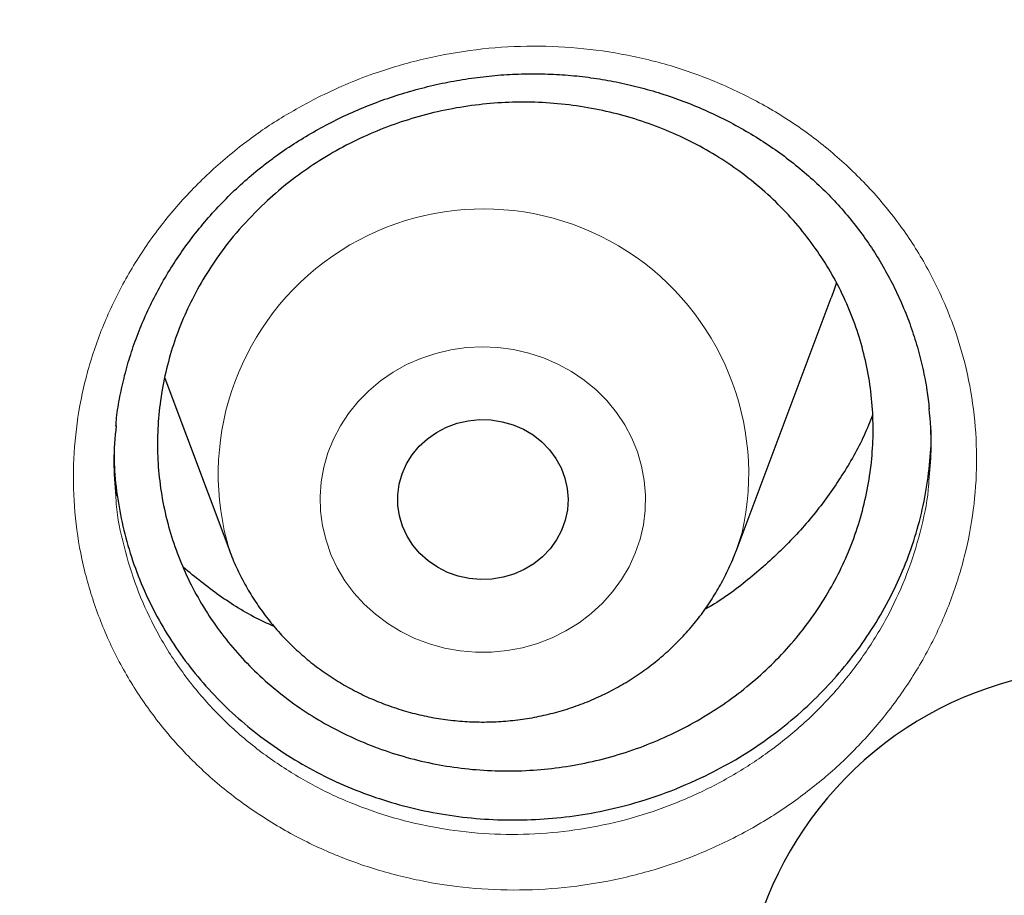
# Model space of a CAD drawing. Header units: millimetres. Extents: x 8 to 969, y 12 to 960.
# Tile 93 of 256: x 380.4 to 385.02, y 798.55 to 802.66. Entities that reach past the tile are written whole.
import ezdxf

# ---------------------------------------------------------------- set-up
doc = ezdxf.new("R2010")
doc.units = ezdxf.units.MM

msp = doc.modelspace()

# ---------------------------------------------------------------- linework, layer by layer
at = {"color": 7, "linetype": 'Continuous', "lineweight": 30}
for p, q in [((383.764, 800.165), (384.2111, 801.3532)), ((381.083, 800.9755), (381.3879, 800.165))]:
    msp.add_line(p, q, dxfattribs=at)
at = {"color": 7, "linetype": 'Continuous', "lineweight": 30, "flags": 128}
for points in [[(384.2359, 801.4246), (384.2216, 801.3821), (384.2111, 801.3532)], [(382.9623, 800.3094), (382.9451, 800.2619), (382.9212, 800.217), (382.8912, 800.1756), (382.8556, 800.1382), (382.815, 800.1056), (382.7701, 800.0784), (382.7218, 800.057), (382.6708, 800.0419), (382.6182, 800.0333), (382.5648, 800.0314), (382.5116, 800.0361), (382.4596, 800.0475), (382.4096, 800.0652), (382.3626, 800.0891), (382.3194, 800.1186), (382.2808, 800.1532), (382.2474, 800.1924), (382.22, 800.2354), (382.1988, 800.2814), (382.1844, 800.3297), (382.177, 800.3793), (382.1767, 800.4295), (382.1835, 800.4792), (382.1974, 800.5276), (382.2179, 800.5739), (382.2449, 800.6172), (382.2778, 800.6567), (382.316, 800.6917), (382.3588, 800.7217), (382.4056, 800.746), (382.4553, 800.7643), (382.5072, 800.7762), (382.5604, 800.7815), (382.6138, 800.7801), (382.6665, 800.772), (382.7176, 800.7574), (382.7662, 800.7366), (382.8114, 800.7099), (382.8524, 800.6777), (382.8885, 800.6407), (382.919, 800.5995), (382.9433, 800.5549), (382.9611, 800.5076), (382.9721, 800.4586), (382.9759, 800.4086), (382.9727, 800.3585), (382.9623, 800.3094)]]:
    msp.add_lwpolyline(points, dxfattribs=at)
at = {"color": 252, "linetype": 'Continuous', "lineweight": 0, "flags": 128}
for points in [[(383.3136, 800.2211), (383.2911, 800.1551), (383.2619, 800.0916), (383.2263, 800.0309), (383.1846, 799.9738), (383.1372, 799.9207), (383.0846, 799.8721), (383.0273, 799.8286), (382.9657, 799.7904), (382.9005, 799.758), (382.8323, 799.7316), (382.7617, 799.7115), (382.6893, 799.698), (382.6159, 799.691), (382.5421, 799.6907), (382.4687, 799.6971), (382.3962, 799.7102), (382.3254, 799.7297), (382.2569, 799.7556), (382.1915, 799.7875), (382.1296, 799.8252), (382.0719, 799.8683), (382.0189, 799.9165), (381.971, 799.9692), (381.9289, 800.026), (381.8928, 800.0864), (381.863, 800.1497), (381.8399, 800.2155), (381.8237, 800.283), (381.8145, 800.3517), (381.8125, 800.4209), (381.8175, 800.49), (381.8296, 800.5583), (381.8487, 800.6251), (381.8746, 800.69), (381.9071, 800.7521), (381.9457, 800.8111), (381.9903, 800.8663), (382.0403, 800.9172), (382.0954, 800.9633), (382.1549, 801.0042), (382.2183, 801.0395), (382.2851, 801.069), (382.3546, 801.0922), (382.4262, 801.109), (382.4992, 801.1193), (382.5729, 801.1229), (382.6466, 801.1199), (382.7196, 801.1101), (382.7914, 801.0938), (382.8611, 801.0711), (382.9281, 801.0422), (382.9919, 801.0074), (383.0517, 800.9669), (383.1072, 800.9212), (383.1576, 800.8707), (383.2027, 800.8158), (383.2418, 800.7572), (383.2748, 800.6953), (383.3013, 800.6306), (383.3209, 800.5639), (383.3336, 800.4957), (383.3393, 800.4267), (383.3378, 800.3575), (383.3292, 800.2887), (383.3136, 800.2211)], [(383.7929, 800.2525), (383.7648, 800.167), (383.7644, 800.166)]]:
    msp.add_lwpolyline(points, dxfattribs=at)
at = {"color": 252, "linetype": 'Continuous', "lineweight": 0}
msp.add_arc((382.5788, 800.5257), 1.2445, 347.3178, 196.7466, dxfattribs=at)
at = {"color": 7, "linetype": 'Continuous', "lineweight": 30}
msp.add_arc((385.506, 797.8963), 1.7198, 1.9004, 196.3605, dxfattribs=at)
at = {"color": 252, "linetype": 'Continuous', "lineweight": 0}
for points, knots in [([(365.5757, 837.0753), (365.0791, 837.0694), (364.0859, 837.0575), (362.5991, 836.9619), (361.118, 836.8094), (359.6455, 836.5948), (358.1932, 836.3216), (356.7636, 835.9912), (355.359, 835.6056), (353.9736, 835.1634), (352.6014, 834.6624), (351.2458, 834.1025), (349.9097, 833.4835), (348.6039, 832.8101), (347.331, 832.0834), (346.1007, 831.3095), (344.9146, 830.491), (343.7743, 829.6304), (342.6746, 828.7244), (341.6113, 827.769), (340.5872, 826.765), (339.6053, 825.7134), (338.6736, 824.6224), (337.794, 823.4939), (336.973, 822.3373), (336.2111, 821.1552), (335.5086, 819.9508), (334.8622, 818.7189), (334.2695, 817.4544), (333.7329, 816.1592), (333.2547, 814.8351), (332.8389, 813.4926), (332.4865, 812.1343), (332.1998, 810.7709), (331.9781, 809.4053), (331.8204, 808.0403), (331.7256, 806.6701), (331.6938, 805.2891), (331.7264, 803.8998), (331.8246, 802.5048), (331.9881, 801.1152), (332.2166, 799.7338), (332.5078, 798.3712), (332.86, 797.03), (333.271, 795.7122), (333.7424, 794.4124), (334.2763, 793.125), (334.8731, 791.8531), (335.5328, 790.5996), (336.2507, 789.3746), (337.0253, 788.1803), (337.8501, 787.026), (338.7225, 785.9133), (339.6398, 784.8434), (340.6055, 783.8117), (341.6238, 782.8141), (342.694, 781.8533), (343.8148, 780.9321), (344.9777, 780.058), (346.1805, 779.2327), (347.4134, 778.4625), (348.6733, 777.7477), (349.9571, 777.0886), (351.27, 776.4821), (352.6178, 775.9261), (353.9984, 775.4226), (355.4097, 774.9739), (356.8406, 774.5839), (358.2884, 774.2533), (359.7416, 773.9843), (361.1972, 773.7762), (362.6521, 773.6283), (364.1125, 773.5393), (365.5845, 773.5095), (367.0654, 773.5401), (368.5522, 773.6322), (370.0333, 773.7856), (371.5058, 774), (372.9581, 774.2733), (374.3877, 774.6036), (375.7923, 774.9893), (377.1778, 775.4315), (378.5499, 775.9324), (379.9056, 776.4923), (381.2416, 777.1113), (382.5474, 777.7848), (383.8203, 778.5115), (385.0506, 779.2854), (386.2367, 780.1039), (387.377, 780.9645), (388.4767, 781.8704), (389.54, 782.8259), (390.5641, 783.8299), (391.546, 784.8814), (392.4777, 785.9725), (393.3573, 787.1009), (394.1783, 788.2576), (394.9402, 789.4396), (395.6427, 790.6441), (396.2891, 791.8759), (396.8818, 793.1404), (397.4184, 794.4357), (397.8966, 795.7597), (398.3124, 797.1022), (398.6648, 798.4606), (398.9515, 799.824), (399.1732, 801.1896), (399.3309, 802.5546), (399.4257, 803.9247), (399.4575, 805.3057), (399.4249, 806.6951), (399.3267, 808.09), (399.1632, 809.4796), (398.9347, 810.8611), (398.6435, 812.2236), (398.2913, 813.5649), (397.8803, 814.8826), (397.4089, 816.1825), (396.875, 817.4698), (396.2782, 818.7417), (395.6185, 819.9952), (394.9006, 821.2203), (394.126, 822.4146), (393.3012, 823.5688), (392.4288, 824.6816), (391.5115, 825.7514), (390.5458, 826.7831), (389.5275, 827.7807), (388.4573, 828.7416), (387.3365, 829.6628), (386.1736, 830.5369), (384.9708, 831.3621), (383.7379, 832.1324), (382.4781, 832.8472), (381.1942, 833.5063), (379.8813, 834.1127), (378.5335, 834.6688), (377.1529, 835.1722), (375.7416, 835.6209), (374.3107, 836.011), (372.8629, 836.3416), (371.4097, 836.6105), (369.9541, 836.8188), (368.4992, 836.9659), (367.0388, 837.0582), (366.0634, 837.0696), (365.5757, 837.0753)], [0, 0, 0, 0, 0.007, 0.014, 0.021, 0.028, 0.035, 0.041875, 0.04875, 0.055625, 0.0625, 0.0695, 0.0765, 0.0835, 0.0905, 0.0975, 0.104375, 0.11125, 0.118125, 0.125, 0.132, 0.139, 0.146, 0.153, 0.16, 0.166875, 0.17375, 0.180625, 0.1875, 0.1945, 0.2015, 0.2085, 0.2155, 0.2225, 0.229375, 0.23625, 0.243125, 0.25, 0.257, 0.264, 0.271, 0.278, 0.285, 0.291875, 0.29875, 0.305625, 0.3125, 0.3195, 0.3265, 0.3335, 0.3405, 0.3475, 0.354375, 0.36125, 0.368125, 0.375, 0.382, 0.389, 0.396, 0.403, 0.41, 0.416875, 0.42375, 0.430625, 0.4375, 0.4445, 0.4515, 0.4585, 0.4655, 0.4725, 0.479375, 0.48625, 0.493125, 0.5, 0.507, 0.514, 0.521, 0.528, 0.535, 0.541875, 0.54875, 0.555625, 0.5625, 0.5695, 0.5765, 0.5835, 0.5905, 0.5975, 0.604375, 0.61125, 0.618125, 0.625, 0.632, 0.639, 0.646, 0.653, 0.66, 0.666875, 0.67375, 0.680625, 0.6875, 0.6945, 0.7015, 0.7085, 0.7155, 0.7225, 0.729375, 0.73625, 0.743125, 0.75, 0.757, 0.764, 0.771, 0.778, 0.785, 0.791875, 0.79875, 0.805625, 0.8125, 0.8195, 0.8265, 0.8335, 0.8405, 0.8475, 0.854375, 0.86125, 0.868125, 0.875, 0.882, 0.889, 0.896, 0.903, 0.91, 0.916875, 0.92375, 0.930625, 0.9375, 0.9445, 0.9515, 0.9585, 0.9655, 0.9725, 0.979375, 0.98625, 0.993125, 1, 1, 1, 1]), ([(381.8153, 802.2999), (381.8587, 802.3203), (381.9456, 802.3612), (382.1099, 802.4228), (382.3092, 802.4798), (382.5443, 802.521), (382.7824, 802.5376), (383.0204, 802.5287), (383.2553, 802.4953), (383.4845, 802.4376), (383.7047, 802.3554), (383.9134, 802.2506), (384.1079, 802.1245), (384.2849, 801.9781), (384.443, 801.814), (384.5801, 801.6341), (384.6938, 801.4402), (384.7835, 801.2354), (384.848, 801.0221), (384.8857, 800.8028), (384.8971, 800.5805), (384.882, 800.3578), (384.8395, 800.1375), (384.7713, 799.9225), (384.678, 799.7155), (384.5604, 799.5196), (384.4209, 799.3366), (384.2636, 799.1719), (384.0915, 799.0271), (383.9046, 798.8992), (383.7001, 798.789), (383.4801, 798.6988), (383.2513, 798.6317), (383.0164, 798.5894), (382.7786, 798.5716), (382.5404, 798.5784), (382.3051, 798.6107), (382.0755, 798.6674), (381.8547, 798.7476), (381.6457, 798.8512), (381.4509, 798.9761), (381.2725, 799.1206), (381.1134, 799.2839), (380.9751, 799.4631), (380.8594, 799.6559), (380.7686, 799.8601), (380.7028, 800.0728), (380.6626, 800.2918), (380.6499, 800.5144), (380.6639, 800.7378), (380.7042, 800.9587), (380.7712, 801.1742), (380.8632, 801.3816), (380.979, 801.5787), (381.1178, 801.7623), (381.277, 801.9308), (381.4489, 802.0766), (381.6284, 802.2012), (381.753, 802.267), (381.8153, 802.2999)], [0, 0, 0, 0, 0.010862, 0.021724, 0.03958, 0.057492, 0.075345, 0.093215, 0.111141, 0.129009, 0.146932, 0.164912, 0.182834, 0.200737, 0.218698, 0.2366, 0.254487, 0.272431, 0.290318, 0.308184, 0.326108, 0.343973, 0.361852, 0.379788, 0.397667, 0.415496, 0.433381, 0.451209, 0.468075, 0.484941, 0.502796, 0.52071, 0.538566, 0.556417, 0.574325, 0.592177, 0.610071, 0.628022, 0.645915, 0.663801, 0.681743, 0.699627, 0.717532, 0.735494, 0.753399, 0.77126, 0.789178, 0.807041, 0.824958, 0.842933, 0.860853, 0.878723, 0.89665, 0.91452, 0.932347, 0.95023, 0.968057, 0.984028, 1, 1, 1, 1]), ([(380.8538, 800.4218), (380.8544, 800.4096), (380.8583, 800.3305), (380.8895, 800.1869), (380.9473, 799.9944), (381.03, 799.8099), (381.1346, 799.6357), (381.2598, 799.4739), (381.4037, 799.3266), (381.5652, 799.1962), (381.7414, 799.0836), (381.9305, 798.9903), (382.1304, 798.9182), (382.3381, 798.8674), (382.551, 798.8386), (382.7665, 798.8329), (382.9817, 798.8494), (383.1943, 798.8881), (383.4013, 798.9492), (383.6003, 799.0312), (383.7855, 799.1313), (383.9547, 799.2473), (384.1105, 799.3787), (384.2529, 799.5281), (384.3792, 799.6938), (384.4855, 799.8713), (384.5703, 800.0586), (384.6306, 800.2533), (384.664, 800.4051), (384.6689, 800.4913), (384.67, 800.5105)], [0, 0, 0, 0, 0.006931, 0.044827, 0.082843, 0.120735, 0.158709, 0.196804, 0.234778, 0.272715, 0.310775, 0.348713, 0.386667, 0.42474, 0.462693, 0.500559, 0.538544, 0.576408, 0.614277, 0.652265, 0.690131, 0.725932, 0.76173, 0.79954, 0.837472, 0.875287, 0.913201, 0.951238, 0.989151, 1, 1, 1, 1])]:
    msp.add_open_spline(points, degree=3, knots=knots, dxfattribs=at)
at = {"color": 7, "linetype": 'Continuous', "lineweight": 30}
for points, knots in [([(330.7243, 807.9816), (330.7218, 807.9463), (330.7163, 807.8694), (330.7088, 807.7523), (330.7008, 807.6259), (330.6927, 807.4925), (330.6844, 807.3461), (330.6763, 807.1875), (330.6684, 807.0173), (330.6606, 806.8234), (330.6532, 806.6043), (330.6469, 806.3586), (330.6423, 806.0966), (330.6398, 805.8185), (330.64, 805.5241), (330.6433, 805.2135), (330.6501, 804.8868), (330.6602, 804.57), (330.6729, 804.2682), (330.687, 803.9932), (330.7027, 803.7308), (330.7194, 803.4871), (330.7364, 803.2624), (330.7535, 803.0571), (330.7699, 802.8726), (330.7855, 802.7089), (330.7997, 802.5666), (330.8124, 802.4456), (330.8232, 802.3455), (330.832, 802.2653), (330.8384, 802.2089), (330.8428, 802.1712), (330.8462, 802.1418), (330.8503, 802.1065), (330.8557, 802.0605), (330.8624, 802.0044), (330.8722, 801.9237), (330.8858, 801.8144), (330.9042, 801.6721), (330.9256, 801.5118), (330.9502, 801.3354), (330.9772, 801.1501), (331.0062, 800.9593), (331.0364, 800.7688), (331.0676, 800.5789), (331.0999, 800.3898), (331.1526, 800.0924), (331.2289, 799.6884), (331.3301, 799.1975), (331.4351, 798.7259), (331.5438, 798.2694), (331.6616, 797.8058), (331.7698, 797.4056), (331.865, 797.07), (331.944, 796.8007), (332.0261, 796.5297), (332.1029, 796.284), (332.1708, 796.0729), (332.2259, 795.9049), (332.2734, 795.7625), (332.3112, 795.6509), (332.3399, 795.5671), (332.3606, 795.507), (332.3793, 795.4532), (332.3997, 795.3945), (332.4254, 795.3214), (332.457, 795.2321), (332.4946, 795.127), (332.5385, 795.006), (332.5923, 794.8593), (332.6574, 794.6851), (332.7349, 794.4815), (332.8226, 794.2561), (332.9192, 794.0137), (333.0212, 793.764), (333.1248, 793.5166), (333.2546, 793.2137), (333.4104, 792.8612), (333.5922, 792.4655), (333.763, 792.1062), (333.9222, 791.7814), (334.0694, 791.4892), (334.2105, 791.2156), (334.3451, 790.9606), (334.4728, 790.7238), (334.6739, 790.3579), (334.9582, 789.8587), (335.2397, 789.3895), (335.4282, 789.0851), (335.5168, 788.9435), (335.6064, 788.8021), (335.6968, 788.6609), (335.7881, 788.52), (335.8783, 788.3823), (335.9605, 788.2583), (336.0302, 788.154), (336.0852, 788.0724), (336.1281, 788.0089), (336.1607, 787.961), (336.1899, 787.9182), (336.2233, 787.8694), (336.2688, 787.8033), (336.3276, 787.7182), (336.4007, 787.6134), (336.487, 787.4906), (336.5868, 787.3501), (336.6931, 787.2022), (336.8046, 787.0489), (336.9201, 786.892), (337.0458, 786.7234), (337.182, 786.5432), (337.328, 786.3528), (337.5482, 786.0701), (337.8377, 785.708), (338.1829, 785.2909), (338.5096, 784.9085), (338.817, 784.5588), (339.1159, 784.2282), (339.4053, 783.9162), (339.6832, 783.624), (339.949, 783.3509), (340.2024, 783.0964), (340.4445, 782.8581), (340.6894, 782.6218), (340.9403, 782.3846), (341.2037, 782.1408), (341.4712, 781.8984), (341.7461, 781.6547), (342.0286, 781.4097), (342.2975, 781.1817), (342.5516, 780.9705), (342.7898, 780.7762), (343.0328, 780.5814), (343.2808, 780.3864), (343.5324, 780.1923), (343.7535, 780.0249), (343.9373, 779.8879), (344.0783, 779.7839), (344.2044, 779.6919), (344.3154, 779.6116), (344.4059, 779.5466), (344.4776, 779.4955), (344.5303, 779.458), (344.5707, 779.4293), (344.6055, 779.4048), (344.6483, 779.3746), (344.7089, 779.3321), (344.7898, 779.2756), (344.8885, 779.2072), (345.005, 779.127), (345.1395, 779.0353), (345.2922, 778.9323), (345.5941, 778.7311), (346.0463, 778.4379), (346.6521, 778.0623), (347.277, 777.692), (347.9214, 777.328), (348.5812, 776.9732), (349.2563, 776.6284), (349.9453, 776.2947), (350.6463, 775.9737), (351.3885, 775.653), (352.1661, 775.3381), (352.978, 775.0321), (353.7857, 774.7496), (354.5883, 774.4898), (355.3803, 774.2534), (356.1612, 774.0392), (356.9313, 773.8458), (357.6989, 773.6704), (358.5025, 773.5046), (359.3451, 773.3504), (360.2268, 773.211), (361.112, 773.0926), (362.0001, 772.9955), (362.8905, 772.9198), (363.7827, 772.8655), (364.6761, 772.8328), (365.57, 772.8218), (366.464, 772.8325), (367.3574, 772.8649), (368.2495, 772.9189), (369.14, 772.9944), (370.0281, 773.0912), (370.9143, 773.2095), (371.7992, 773.3492), (372.6525, 773.5052), (373.4743, 773.675), (374.2644, 773.8563), (375.0527, 774.0556), (375.8387, 774.2729), (376.6173, 774.507), (377.39, 774.7582), (378.1605, 775.0278), (378.9369, 775.3195), (379.6664, 775.6133), (380.3483, 775.9051), (380.9821, 776.1907), (381.6188, 776.4929), (382.1548, 776.7603), (382.5907, 776.9862), (382.9268, 777.165), (383.2633, 777.3485), (383.5999, 777.537), (383.9322, 777.7277), (384.2536, 777.9168), (384.5577, 778.0999), (384.8425, 778.2753), (385.1085, 778.4424), (385.3558, 778.6008), (385.5848, 778.75), (385.7752, 778.8762), (385.9307, 778.9805), (386.0547, 779.0644), (386.1707, 779.1437), (386.2789, 779.2183), (386.3784, 779.2874), (386.4659, 779.3486), (386.5352, 779.3973), (386.5871, 779.434), (386.6314, 779.4654), (386.6812, 779.5008), (386.7425, 779.5446), (386.814, 779.5959), (386.9109, 779.6658), (387.0349, 779.756), (387.1891, 779.8694), (387.3636, 779.9994), (387.5591, 780.1469), (387.7758, 780.3131), (388.0096, 780.4954), (388.2601, 780.6944), (388.5106, 780.8973), (388.7591, 781.1026), (389.0009, 781.306), (389.2449, 781.5153), (389.4864, 781.7263), (389.7232, 781.9373), (390.058, 782.2413), (390.4829, 782.6392), (390.9782, 783.1232), (391.4411, 783.5941), (391.8733, 784.0509), (392.2857, 784.5033), (392.6788, 784.9504), (393.0538, 785.3924), (393.4144, 785.8325), (393.8079, 786.3297), (394.233, 786.8898), (394.6855, 787.5156), (395.1225, 788.1508), (395.5225, 788.7625), (395.8882, 789.3492), (396.2238, 789.9125), (396.5514, 790.4886), (396.8724, 791.0812), (397.1861, 791.691), (397.4333, 792.1985), (397.6199, 792.5973), (397.7497, 792.8821), (397.8775, 793.1702), (398.0034, 793.4617), (398.1263, 793.7545), (398.2406, 794.0346), (398.3434, 794.2935), (398.4328, 794.5242), (398.5116, 794.7321), (398.5802, 794.9169), (398.6323, 795.0594), (398.6702, 795.165), (398.6966, 795.2386), (398.72, 795.3047), (398.7407, 795.3636), (398.759, 795.4159), (398.7759, 795.4643), (398.7938, 795.5161), (398.816, 795.5803), (398.8442, 795.6629), (398.8785, 795.7645), (398.9186, 795.8845), (398.9641, 796.0228), (399.0149, 796.1795), (399.1183, 796.5048), (399.2648, 796.9889), (399.4421, 797.6226), (399.5891, 798.1931), (399.7108, 798.7023), (399.8121, 799.1557), (399.9064, 799.6097), (399.9766, 799.9742), (400.0264, 800.248), (400.0583, 800.4299), (400.0893, 800.6125), (400.1193, 800.7957), (400.1482, 800.9796), (400.1761, 801.1635), (400.202, 801.3421), (400.2255, 801.5108), (400.246, 801.6636), (400.2635, 801.7991), (400.2781, 801.9153), (400.2899, 802.0122), (400.2986, 802.0857), (400.3046, 802.137), (400.309, 802.1753), (400.3136, 802.2154), (400.3195, 802.2671), (400.3267, 802.3323), (400.3365, 802.4224), (400.349, 802.5412), (400.3642, 802.6923), (400.381, 802.8678), (400.3988, 803.0676), (400.4158, 803.2734), (400.4315, 803.4821), (400.4459, 803.6905), (400.4597, 803.9141), (400.4726, 804.1504), (400.4861, 804.4406), (400.4981, 804.7732), (400.5069, 805.139), (400.5112, 805.4852), (400.5116, 805.8116), (400.5088, 806.1182), (400.5035, 806.4051), (400.4963, 806.6621), (400.4882, 806.891), (400.4796, 807.0932), (400.4704, 807.2803), (400.461, 807.4519), (400.4517, 807.6064), (400.4429, 807.7462), (400.435, 807.8694), (400.4295, 807.9463), (400.427, 807.9816)], [0, 0, 0, 0, 0.0009265, 0.0020153, 0.0031174, 0.0043621, 0.0057274, 0.0072008, 0.0087824, 0.0104719, 0.012602, 0.0148824, 0.0173128, 0.0198934, 0.0226243, 0.0255053, 0.0285362, 0.0317174, 0.0343222, 0.0369399, 0.0393797, 0.0416333, 0.0437365, 0.0456467, 0.0473639, 0.0488881, 0.0502193, 0.0513387, 0.052272, 0.053019, 0.0535799, 0.0538504, 0.0540754, 0.0544002, 0.0548373, 0.0553629, 0.0559711, 0.0570941, 0.0584214, 0.059953, 0.0615834, 0.0633624, 0.0651515, 0.0669351, 0.0687133, 0.0704859, 0.0722532, 0.077085, 0.0818755, 0.0861274, 0.0904466, 0.094855, 0.0993527, 0.1019104, 0.1044962, 0.1071098, 0.1097355, 0.1116079, 0.113235, 0.1146171, 0.1157541, 0.1164872, 0.1170635, 0.1175078, 0.1180599, 0.1187797, 0.1196483, 0.1206749, 0.1218595, 0.1232023, 0.1249869, 0.126991, 0.1292143, 0.131657, 0.1341868, 0.1366497, 0.1390459, 0.1432653, 0.1472597, 0.1510293, 0.1542052, 0.1572019, 0.1600193, 0.1626578, 0.165117, 0.1674012, 0.1741097, 0.1808608, 0.1823823, 0.183906, 0.1854317, 0.1869596, 0.1884897, 0.190022, 0.191458, 0.1925529, 0.1934491, 0.1941466, 0.1946454, 0.1950304, 0.1955623, 0.1962602, 0.1972212, 0.1983844, 0.1997499, 0.2013177, 0.2030878, 0.2047173, 0.2064873, 0.2083976, 0.2104486, 0.2126399, 0.2149324, 0.2202022, 0.225249, 0.2296435, 0.2338538, 0.2378798, 0.2417217, 0.2453793, 0.2487924, 0.2520279, 0.2550857, 0.2579661, 0.2612152, 0.2644013, 0.2676431, 0.270941, 0.2742946, 0.2777042, 0.2804224, 0.2831752, 0.2859624, 0.2887842, 0.2916405, 0.2944835, 0.2962188, 0.2977831, 0.2991766, 0.3003994, 0.3014513, 0.302158, 0.3027561, 0.3031811, 0.3034857, 0.3038939, 0.3045841, 0.3054644, 0.3065349, 0.3077957, 0.3092466, 0.3108877, 0.3127189, 0.3189409, 0.3252774, 0.3317279, 0.3382924, 0.3449709, 0.3516409, 0.358421, 0.3652789, 0.3720702, 0.3798228, 0.3874625, 0.3949893, 0.4024031, 0.4097041, 0.4167651, 0.4237174, 0.4305937, 0.4374673, 0.445278, 0.4530885, 0.4608989, 0.4687091, 0.4765191, 0.484329, 0.492139, 0.4999491, 0.5077592, 0.5155692, 0.5233791, 0.5311891, 0.5389993, 0.5468107, 0.5546458, 0.5625139, 0.5695915, 0.5766955, 0.5838259, 0.5909825, 0.5981656, 0.6052461, 0.6124054, 0.619708, 0.6271539, 0.6332004, 0.6393382, 0.6455674, 0.6518881, 0.6552355, 0.6586079, 0.6620055, 0.6654281, 0.6688726, 0.6722061, 0.6753597, 0.6783332, 0.6811266, 0.6837399, 0.6861731, 0.6884262, 0.6898422, 0.6911765, 0.692429, 0.6935999, 0.6946891, 0.6956708, 0.6964567, 0.6969554, 0.6973713, 0.69791, 0.6985897, 0.699389, 0.7002639, 0.7017888, 0.7034971, 0.7053888, 0.7076192, 0.71006, 0.7127115, 0.7155736, 0.7186462, 0.7213676, 0.7242342, 0.7271406, 0.7300172, 0.732864, 0.7356811, 0.7422038, 0.7485608, 0.7543803, 0.7600537, 0.7655814, 0.770963, 0.7761988, 0.7813169, 0.7864235, 0.7934424, 0.8004583, 0.8074712, 0.814481, 0.8204264, 0.8263792, 0.8324266, 0.83859, 0.8448692, 0.8512645, 0.8541151, 0.8569883, 0.859884, 0.8628021, 0.8657425, 0.868642, 0.8711514, 0.8734293, 0.8754757, 0.8772902, 0.8788731, 0.8796676, 0.8803876, 0.8810332, 0.8816046, 0.8821122, 0.8825623, 0.8830175, 0.883627, 0.884438, 0.8854254, 0.8865894, 0.8879297, 0.8894465, 0.891139, 0.8973602, 0.9034228, 0.9093267, 0.9136504, 0.9179034, 0.9221769, 0.9264834, 0.9281842, 0.9298902, 0.9316011, 0.9333171, 0.9350383, 0.9367645, 0.9384775, 0.9400471, 0.9414914, 0.9427553, 0.9438392, 0.9447429, 0.9454653, 0.9458958, 0.9461788, 0.9465358, 0.9470179, 0.9476253, 0.9483578, 0.9495394, 0.9509471, 0.9525809, 0.9544408, 0.9565268, 0.9583244, 0.9602615, 0.9623382, 0.9645545, 0.9668446, 0.9704216, 0.9738153, 0.977026, 0.9800537, 0.9828983, 0.9855597, 0.988038, 0.9900562, 0.9919342, 0.993672, 0.9952697, 0.9967184, 0.9979847, 0.9990735, 1, 1, 1, 1]), ([(333.2274, 802.4236), (333.241, 802.296), (333.2696, 802.0263), (333.3212, 801.6153), (333.3803, 801.1906), (333.446, 800.7668), (333.5179, 800.3439), (333.5962, 799.922), (333.6808, 799.5011), (333.7716, 799.0815), (333.8687, 798.663), (333.9721, 798.2459), (334.0817, 797.8301), (334.1975, 797.4159), (334.3195, 797.0032), (334.4477, 796.5922), (334.582, 796.1829), (334.7224, 795.7754), (334.8689, 795.3698), (335.0214, 794.9661), (335.1799, 794.5645), (335.3445, 794.1651), (335.515, 793.7678), (335.6914, 793.3729), (335.8738, 792.9802), (336.0619, 792.5901), (336.256, 792.2024), (336.4557, 791.8174), (336.6613, 791.435), (336.8725, 791.0554), (337.0893, 790.6785), (337.3118, 790.3046), (337.5399, 789.9337), (337.7735, 789.5657), (338.0126, 789.2009), (338.2571, 788.8393), (338.507, 788.481), (338.7622, 788.1259), (339.0227, 787.7743), (339.2885, 787.4261), (339.5594, 787.0815), (339.8355, 786.7405), (340.1166, 786.4031), (340.4028, 786.0695), (340.6939, 785.7397), (340.9899, 785.4137), (341.2908, 785.0917), (341.5965, 784.7737), (341.9068, 784.4597), (342.2219, 784.1499), (342.5416, 783.8442), (342.8658, 783.5428), (343.1944, 783.2457), (343.5276, 782.9529), (343.865, 782.6646), (344.2067, 782.3807), (344.5526, 782.1014), (344.9027, 781.8267), (345.2569, 781.5565), (345.615, 781.2911), (345.9771, 781.0305), (346.3431, 780.7746), (346.7129, 780.5236), (347.0863, 780.2775), (347.4635, 780.0363), (347.8441, 779.8001), (348.2283, 779.5689), (348.6159, 779.3429), (349.0069, 779.1219), (349.4011, 778.9062), (349.7985, 778.6956), (350.199, 778.4904), (350.6026, 778.2904), (351.0091, 778.0957), (351.4185, 777.9064), (351.8306, 777.7226), (352.2455, 777.5442), (352.663, 777.3713), (353.0831, 777.2038), (353.5056, 777.042), (353.9305, 776.8857), (354.3577, 776.7351), (354.7871, 776.5901), (355.2186, 776.4507), (355.6522, 776.3171), (356.0877, 776.1892), (356.5251, 776.067), (356.9643, 775.9507), (357.4052, 775.8401), (357.8477, 775.7353), (358.2917, 775.6364), (358.7372, 775.5433), (359.184, 775.4561), (359.632, 775.3749), (360.0813, 775.2995), (360.5316, 775.2301), (360.9829, 775.1665), (361.4351, 775.109), (361.8882, 775.0574), (362.3419, 775.0118), (362.7963, 774.9722), (363.2513, 774.9386), (363.7067, 774.9109), (364.1625, 774.8893), (364.6185, 774.8737), (365.0748, 774.8641), (365.5311, 774.8605), (365.9874, 774.8629), (366.4437, 774.8713), (366.8998, 774.8858), (367.3557, 774.9062), (367.8111, 774.9327), (368.2662, 774.9651), (368.7207, 775.0036), (369.1746, 775.048), (369.6278, 775.0985), (370.0802, 775.1548), (370.5317, 775.2172), (370.9822, 775.2855), (371.4317, 775.3597), (371.88, 775.4398), (372.327, 775.5259), (372.7728, 775.6178), (373.2171, 775.7155), (373.6599, 775.8192), (374.1011, 775.9286), (374.5406, 776.0439), (374.9784, 776.1649), (375.4143, 776.2917), (375.8482, 776.4242), (376.2802, 776.5624), (376.71, 776.7063), (377.1377, 776.8559), (377.563, 777.0111), (377.986, 777.1719), (378.4066, 777.3382), (378.8246, 777.51), (379.24, 777.6874), (379.6527, 777.8702), (380.0626, 778.0584), (380.4697, 778.252), (380.8738, 778.451), (381.275, 778.6552), (381.673, 778.8647), (382.0678, 779.0795), (382.4594, 779.2994), (382.8477, 779.5245), (383.2326, 779.7547), (383.614, 779.9899), (383.9918, 780.2301), (384.366, 780.4753), (384.7365, 780.7253), (385.1032, 780.9803), (385.4661, 781.24), (385.825, 781.5045), (386.18, 781.7737), (386.5309, 782.0476), (386.8776, 782.326), (387.2202, 782.609), (387.5585, 782.8965), (387.8924, 783.1884), (388.222, 783.4847), (388.5471, 783.7853), (388.8676, 784.0901), (389.1836, 784.3992), (389.4949, 784.7123), (389.8015, 785.0296), (390.1033, 785.3508), (390.4003, 785.676), (390.6924, 786.0051), (390.9795, 786.338), (391.2616, 786.6747), (391.5387, 787.015), (391.8106, 787.3589), (392.0774, 787.7064), (392.3389, 788.0574), (392.5952, 788.4118), (392.8461, 788.7695), (393.0917, 789.1305), (393.3318, 789.4947), (393.5665, 789.8621), (393.7957, 790.2324), (394.0193, 790.6058), (394.2372, 790.9821), (394.4496, 791.3612), (394.6562, 791.743), (394.8571, 792.1276), (395.0522, 792.5148), (395.2415, 792.9045), (395.425, 793.2966), (395.6026, 793.6911), (395.7742, 794.088), (395.94, 794.487), (396.0997, 794.8882), (396.2534, 795.2914), (396.4011, 795.6967), (396.5426, 796.1038), (396.6781, 796.5128), (396.8075, 796.9235), (396.9307, 797.3359), (397.0477, 797.7499), (397.1585, 798.1653), (397.2631, 798.5822), (397.3614, 799.0004), (397.4535, 799.4199), (397.5393, 799.8405), (397.6187, 800.2622), (397.6919, 800.685), (397.7587, 801.1086), (397.8193, 801.5331), (397.8731, 801.9584), (397.91, 802.2772), (397.927, 802.4544), (397.9303, 802.4895)], [0, 0, 0, 0, 0.004275, 0.009032, 0.013789, 0.018546, 0.023303, 0.02806, 0.032817, 0.037574, 0.042332, 0.047089, 0.051846, 0.056603, 0.06136, 0.066118, 0.070875, 0.075632, 0.08039, 0.085147, 0.089905, 0.094662, 0.099419, 0.104177, 0.108935, 0.113692, 0.11845, 0.123207, 0.127965, 0.132723, 0.137481, 0.142239, 0.146996, 0.151754, 0.156512, 0.16127, 0.166028, 0.170786, 0.175545, 0.180303, 0.185061, 0.189819, 0.194577, 0.199336, 0.204094, 0.208852, 0.213611, 0.218369, 0.223128, 0.227886, 0.232645, 0.237404, 0.242162, 0.246921, 0.25168, 0.256438, 0.261197, 0.265956, 0.270715, 0.275474, 0.280233, 0.284992, 0.289751, 0.29451, 0.299269, 0.304028, 0.308787, 0.313546, 0.318305, 0.323065, 0.327824, 0.332583, 0.337342, 0.342102, 0.346861, 0.35162, 0.35638, 0.361139, 0.365899, 0.370658, 0.375418, 0.380177, 0.384937, 0.389696, 0.394456, 0.399215, 0.403975, 0.408734, 0.413494, 0.418253, 0.423013, 0.427773, 0.432532, 0.437292, 0.442052, 0.446811, 0.451571, 0.456331, 0.46109, 0.46585, 0.47061, 0.475369, 0.480129, 0.484889, 0.489649, 0.494408, 0.499168, 0.503928, 0.508687, 0.513447, 0.518207, 0.522967, 0.527726, 0.532486, 0.537246, 0.542005, 0.546765, 0.551525, 0.556285, 0.561044, 0.565804, 0.570564, 0.575323, 0.580083, 0.584843, 0.589602, 0.594362, 0.599121, 0.603881, 0.608641, 0.6134, 0.61816, 0.622919, 0.627679, 0.632438, 0.637198, 0.641957, 0.646717, 0.651476, 0.656236, 0.660995, 0.665754, 0.670514, 0.675273, 0.680032, 0.684792, 0.689551, 0.69431, 0.699069, 0.703829, 0.708588, 0.713347, 0.718106, 0.722865, 0.727624, 0.732383, 0.737142, 0.741901, 0.74666, 0.751419, 0.756177, 0.760936, 0.765695, 0.770454, 0.775212, 0.779971, 0.78473, 0.789488, 0.794247, 0.799005, 0.803764, 0.808522, 0.813281, 0.818039, 0.822797, 0.827555, 0.832314, 0.837072, 0.84183, 0.846588, 0.851346, 0.856104, 0.860862, 0.86562, 0.870378, 0.875136, 0.879893, 0.884651, 0.889409, 0.894167, 0.898924, 0.903682, 0.90844, 0.913197, 0.917954, 0.922712, 0.927469, 0.932227, 0.936984, 0.941741, 0.946499, 0.951256, 0.956013, 0.960771, 0.965528, 0.970285, 0.975042, 0.979799, 0.984556, 0.989314, 0.994071, 0.998828, 1, 1, 1, 1]), ([(381.5681, 801.9906), (381.5824, 802.0013), (381.6252, 802.0332), (381.6993, 802.083), (381.7918, 802.1384), (381.888, 802.1891), (381.9876, 802.235), (382.0903, 802.2758), (382.1955, 802.3113), (382.3029, 802.3413), (382.4118, 802.3657), (382.5219, 802.3843), (382.6325, 802.397), (382.743, 802.4038), (382.8531, 802.4046), (382.9621, 802.3995), (383.0698, 802.3884), (383.1762, 802.3715), (383.2817, 802.3488), (383.3864, 802.3203), (383.4899, 802.286), (383.5916, 802.246), (383.6911, 802.2005), (383.7876, 802.1497), (383.8807, 802.0939), (383.9698, 802.0334), (384.0544, 801.9686), (384.134, 801.8998), (384.2084, 801.8274), (384.2774, 801.7515), (384.3413, 801.6719), (384.4002, 801.5886), (384.4543, 801.5014), (384.5032, 801.4106), (384.5466, 801.3168), (384.5842, 801.2203), (384.616, 801.1215), (384.6414, 801.021), (384.6602, 800.9243), (384.6674, 800.8609), (384.6707, 800.8317)], [0, 0, 0, 0, 0.013192, 0.039396, 0.065712, 0.092198, 0.118839, 0.145611, 0.172485, 0.199426, 0.226392, 0.253329, 0.280195, 0.30695, 0.333563, 0.360007, 0.38625, 0.412354, 0.438677, 0.465275, 0.492106, 0.519121, 0.546262, 0.573466, 0.600663, 0.627775, 0.654744, 0.681523, 0.708068, 0.73436, 0.760576, 0.787048, 0.813748, 0.840655, 0.867728, 0.89493, 0.92221, 0.949523, 0.976811, 1, 1, 1, 1]), ([(381.5523, 801.7978), (381.5863, 801.8281), (381.6543, 801.8889), (381.7669, 801.9706), (381.887, 802.0446), (382.0132, 802.1088), (382.1433, 802.1623), (382.2775, 802.2057), (382.4162, 802.2388), (382.5571, 802.2608), (382.698, 802.2715), (382.839, 802.2713), (382.9806, 802.2598), (383.1204, 802.2371), (383.2561, 802.2037), (383.3881, 802.1599), (383.5167, 802.1051), (383.6396, 802.0403), (383.7548, 801.9665), (383.8629, 801.884), (383.9639, 801.7922), (384.0559, 801.6925), (384.1377, 801.5867), (384.2096, 801.4748), (384.2716, 801.3562), (384.3225, 801.233), (384.3615, 801.1071), (384.3892, 800.9785), (384.4052, 800.8466), (384.4091, 800.7137), (384.4011, 800.582), (384.3814, 800.4512), (384.3497, 800.3209), (384.3063, 800.1933), (384.2521, 800.0706), (384.1873, 799.9523), (384.1115, 799.8382), (384.0256, 799.7304), (383.9314, 799.6304), (383.8289, 799.538), (383.7174, 799.4529), (383.5989, 799.3769), (383.4752, 799.311), (383.3464, 799.2548), (383.2119, 799.2084), (383.0739, 799.1727), (382.9348, 799.1483), (382.7942, 799.1346), (382.6517, 799.1321), (382.5099, 799.1409), (382.3709, 799.1607), (382.2343, 799.1913), (382.1, 799.2329), (381.9703, 799.2852), (381.8471, 799.347), (381.7301, 799.4183), (381.6191, 799.4995), (381.5161, 799.5894), (381.4227, 799.6863), (381.3384, 799.7903), (381.2633, 799.9018), (381.1987, 800.0191), (381.1456, 800.1401), (381.1036, 800.2651), (381.0728, 800.3943), (381.0539, 800.5258), (381.0471, 800.6573), (381.052, 800.7891), (381.069, 800.9215), (381.0979, 801.0523), (381.1381, 801.1794), (381.1893, 801.3031), (381.2521, 801.4238), (381.3319, 801.5488), (381.4298, 801.676), (381.5113, 801.757), (381.5523, 801.7978)], [0, 0, 0, 0, 0.013231, 0.026462, 0.040077, 0.053693, 0.066924, 0.080154, 0.093769, 0.107384, 0.12062, 0.133855, 0.147474, 0.161094, 0.174332, 0.187571, 0.201194, 0.214817, 0.228056, 0.241295, 0.254919, 0.268543, 0.281779, 0.295014, 0.308635, 0.322255, 0.335486, 0.348717, 0.362333, 0.375949, 0.389174, 0.402401, 0.416011, 0.429621, 0.442845, 0.456069, 0.469676, 0.483284, 0.496509, 0.509734, 0.523342, 0.536951, 0.550179, 0.563408, 0.57702, 0.590632, 0.603866, 0.6171, 0.630717, 0.644335, 0.657573, 0.670811, 0.684433, 0.698056, 0.711294, 0.724534, 0.738158, 0.751782, 0.765019, 0.778256, 0.791878, 0.8055, 0.818733, 0.831965, 0.845582, 0.859199, 0.872427, 0.885655, 0.899267, 0.912879, 0.926102, 0.939327, 0.952935, 0.966543, 0.983179, 1, 1, 1, 1]), ([(380.8536, 800.7511), (380.8548, 800.7642), (380.8587, 800.8105), (380.8723, 800.8899), (380.894, 800.9892), (380.9225, 801.0881), (380.9571, 801.186), (380.9979, 801.2827), (381.0447, 801.3776), (381.0973, 801.4702), (381.1555, 801.5601), (381.219, 801.6468), (381.2875, 801.7299), (381.3607, 801.8091), (381.4383, 801.8838), (381.5079, 801.9439), (381.5522, 801.9783), (381.5681, 801.9906)], [0, 0, 0, 0, 0.027634, 0.097794, 0.168584, 0.239885, 0.311628, 0.383725, 0.456082, 0.528595, 0.601143, 0.673573, 0.745792, 0.817706, 0.889232, 0.960329, 1, 1, 1, 1]), ([(384.67, 800.5105), (384.6745, 800.5583), (384.6848, 800.6664), (384.6757, 800.7742), (384.6706, 800.8343)], [0, 0, 0, 0, 0.442121, 1, 1, 1, 1]), ([(384.4045, 800.8026), (384.3918, 800.7708), (384.3532, 800.6734), (384.264, 800.5196), (384.1399, 800.3438), (383.9946, 800.1818), (383.8308, 800.0368), (383.7035, 799.9393), (383.6278, 799.8968), (383.6165, 799.8904)], [0, 0, 0, 0, 0.085762, 0.262707, 0.439096, 0.615471, 0.792408, 0.968783, 1, 1, 1, 1]), ([(380.8548, 800.7535), (380.8496, 800.6977), (380.8393, 800.5869), (380.849, 800.4765), (380.8538, 800.4218)], [0, 0, 0, 0, 0.504143, 1, 1, 1, 1]), ([(383.621, 799.111), (383.6681, 799.1354), (383.7625, 799.1842), (383.8967, 799.2718), (384.0245, 799.3696), (384.143, 799.4771), (384.2503, 799.5922), (384.3469, 799.715), (384.4332, 799.846), (384.5074, 799.983), (384.5684, 800.1236), (384.6167, 800.268), (384.6524, 800.417), (384.6733, 800.5678), (384.6818, 800.6739), (384.6797, 800.7286), (384.6794, 800.7339)], [0, 0, 0, 0, 0.075539, 0.151079, 0.228822, 0.306566, 0.381868, 0.457173, 0.534684, 0.612196, 0.68731, 0.762417, 0.839731, 0.917035, 0.991979, 1, 1, 1, 1]), ([(380.8458, 800.6544), (380.8457, 800.6231), (380.8453, 800.5409), (380.8604, 800.41), (380.8889, 800.2628), (380.9309, 800.1185), (380.9861, 799.9769), (381.0542, 799.8404), (381.1339, 799.7112), (381.2251, 799.5887), (381.3281, 799.4729), (381.4416, 799.3661), (381.5632, 799.2698), (381.6932, 799.1835), (381.832, 799.1071), (381.9776, 799.0422), (382.1274, 798.9897), (382.2817, 798.949), (382.441, 798.9204), (382.6025, 798.9047), (382.7635, 798.9019), (382.9245, 798.9115), (383.0859, 798.934), (383.2579, 798.9723), (383.4384, 799.0284), (383.5599, 799.0834), (383.621, 799.111)], [0, 0, 0, 0, 0.025722, 0.067649, 0.108466, 0.149285, 0.191276, 0.233265, 0.274193, 0.315119, 0.357238, 0.399359, 0.440236, 0.481111, 0.52317, 0.565229, 0.606142, 0.647054, 0.689158, 0.73126, 0.77213, 0.812999, 0.855053, 0.897106, 0.948273, 1, 1, 1, 1]), ([(381.3873, 800.1673), (381.3884, 800.1642), (381.3987, 800.1337), (381.424, 800.0777), (381.4635, 800), (381.5092, 799.9254), (381.5601, 799.8541), (381.6162, 799.7864), (381.6772, 799.7227), (381.7428, 799.6633), (381.8127, 799.6086), (381.8865, 799.5587), (381.9638, 799.5141), (382.0443, 799.4748), (382.1275, 799.4411), (382.2131, 799.4132), (382.3006, 799.3912), (382.3896, 799.3753), (382.4796, 799.3656), (382.5701, 799.3621), (382.6607, 799.3648), (382.7509, 799.3737), (382.8403, 799.3889), (382.9283, 799.4102), (383.0145, 799.4375), (383.0985, 799.4707), (383.1798, 799.5097), (383.258, 799.5541), (383.3327, 799.6039), (383.4034, 799.6586), (383.4699, 799.7181), (383.5318, 799.782), (383.5887, 799.85), (383.6403, 799.9217), (383.6866, 799.9968), (383.7266, 800.0749), (383.7523, 800.1316), (383.7629, 800.1627), (383.7641, 800.1661)], [0, 0, 0, 0, 0.003257, 0.03206, 0.060888, 0.089749, 0.118651, 0.147594, 0.176582, 0.205617, 0.234701, 0.263833, 0.293012, 0.322235, 0.3515, 0.380803, 0.410141, 0.439509, 0.468903, 0.498318, 0.527749, 0.55719, 0.586636, 0.616082, 0.645518, 0.674943, 0.70435, 0.733733, 0.763084, 0.792404, 0.821679, 0.850912, 0.8801, 0.909234, 0.938319, 0.967354, 0.996335, 1, 1, 1, 1]), ([(381.5974, 799.8108), (381.5727, 799.8219), (381.4816, 799.8628), (381.3364, 799.9536), (381.2258, 800.0431), (381.1707, 800.0878)], [0, 0, 0, 0, 0.1573059, 0.5795312, 1, 1, 1, 1])]:
    msp.add_open_spline(points, degree=3, knots=knots, dxfattribs=at)

doc.saveas('drawing.dxf')
